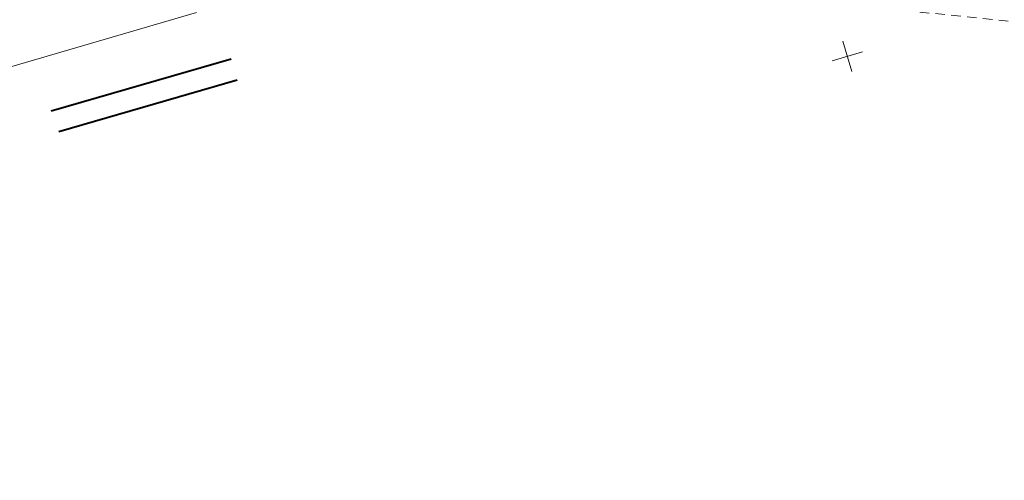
# Model space of a CAD drawing. Header units: millimetres. Extents: x -105537 to 2299296, y -162842 to 175608.
# Tile 3 of 42: x -19104 to 135949, y -160903 to -88337. Entities that reach past the tile are written whole.
import ezdxf
from ezdxf.xclip import XClip

# ---------------------------------------------------------------- set-up
doc = ezdxf.new("R2010")
doc.units = ezdxf.units.MM
doc.header["$MEASUREMENT"] = 0
doc.header["$XCLIPFRAME"] = 0
doc.linetypes.add('2216', pattern=[2500, 1500, -1000])
doc.layers.add('A__!REF_RYSUNKI', color=7, linetype='Continuous')
doc.layers.add('PZT_MPZP_Nr_pióra__226', color=7, linetype='Continuous', lineweight=40, true_color=0x59c9ff)
for name, color, linetype, lineweight in [('Skanowanie 2025-8-6 (1_19_18)_6_0_Nr_pióra__1', 7, 'Continuous', 13), ('Wadowice Wałowa mdcp500_2_siatka_Nr_pióra__7', 7, 'Continuous', 18), ('Wadowice Wałowa mdcp500_2_zakres_mapy_Nr_pióra__178', 178, 'Continuous', 18), ('Wadowice Wałowa mdcp500_4_0_Nr_pióra__1', 7, 'Continuous', 13)]:
    doc.layers.add(name, color=color, linetype=linetype, lineweight=lineweight)
doc.linetypes.add('Linia zabudowy - nieprzekraczalna I WSC', pattern='A,0,[2,PAB.6.2 PROJEKT ZAGOSPODAROWANIA TERENU1.Shx,S=23.80952380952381,R=0,X=0,Y=0.3614174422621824],-3000,0', length=3000)
picture_1 = doc.add_image_def('image2.tif', size_in_pixel=(1675, 1395))
picture_2 = doc.add_image_def('image3.tif', size_in_pixel=(927, 1028))

# ---------------------------------------------------------------- blocks, each defined once
blk = doc.blocks.new('Rysunek_2_4', base_point=(73232.99401489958, -6090.140281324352))
at = {"layer": 'Wadowice Wałowa mdcp500_4_0_Nr_pióra__1', "color": 7, "lineweight": 13}
image = blk.add_image(picture_1, insert=(-33051.90049945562, -160903.2428711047), size_in_units=(70870.87585514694, 59053.35028525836), rotation=16.241465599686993, dxfattribs=at)
image.set_boundary_path([(-0.5, -0.5), (1674.5, 1394.5)])
blk = doc.blocks.new('Rysunek_3_6', base_point=(74917.50425446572, -11385.94394940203))
at = {"layer": 'Skanowanie 2025-8-6 (1_19_18)_6_0_Nr_pióra__1', "color": 7, "lineweight": 13}
image = blk.add_image(picture_2, insert=(19202.00183642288, -83941.19741609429), size_in_units=(39240.184288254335, 43515.91353492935), rotation=-73.75853440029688, dxfattribs=at)
image.set_boundary_path([(-0.5, -0.5), (926.5, 1027.5)])
blk = doc.blocks.new('Rysunek_4_2', base_point=(-5551989123.248664, -7375062639.407376))
at = {"layer": 'Wadowice Wałowa mdcp500_2_siatka_Nr_pióra__7', "color": 7, "linetype": 'Continuous', "lineweight": 18}
blk.add_line((111224.5787642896, -94110.14201119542), (111224.6267683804, -94110.12802645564), dxfattribs=at)
at = {"layer": 'Wadowice Wałowa mdcp500_2_siatka_Nr_pióra__7', "color": 7, "linetype": 'Continuous', "lineweight": 18, "flags": 128}
for points in [[(111923.793785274, -96510.37082448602), (110525.3637442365, -91709.91319883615)], [(108824.349950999, -94809.35703124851), (113624.8075766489, -93410.92699021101)]]:
    blk.add_lwpolyline(points, dxfattribs=at)
at = {"layer": 'Wadowice Wałowa mdcp500_2_zakres_mapy_Nr_pióra__178', "color": 178, "linetype": '2216', "lineweight": 18, "flags": 128}
blk.add_lwpolyline([(-40482.71705023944, 56407.89529588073), (-5213.138463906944, 67490.59665203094), (39821.44838757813, 70989.78786543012), (82873.68830200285, 71190.40324818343), (110280.5930683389, 22047.30493947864), (166246.8119086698, 18451.15648489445), (167791.1671204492, 23267.19164662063), (190179.7658270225, 23748.78927692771), (210928.7346852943, -16171.36699892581), (215661.8632748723, -76514.16623871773), (204751.318092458, -90910.9466150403), (192280.4125109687, -94240.35606905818), (99367.93589685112, -84760.86368784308), (95395.25695797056, -58865.62700197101), (-13644.49215680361, -56772.06844370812), (-14809.95680484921, -56088.97123113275), (-36247.82587494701, -54694.49170399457), (-51798.3336718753, -10956.1194293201), (-46825.41766855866, 27702.75219995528)], close=True, dxfattribs=at)

msp = doc.modelspace()

# ---------------------------------------------------------------- linework, layer by layer
at = {"layer": 'PZT_MPZP_Nr_pióra__226', "color": 151, "linetype": 'Continuous', "lineweight": 40, "true_color": 0x59c9ff}
msp.add_lwpolyline([(-14129.34935119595, -102674.7584506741), (14188.4816437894, -94512.56010506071)], dxfattribs=at)
at = {"layer": 'PZT_MPZP_Nr_pióra__226', "color": 151, "linetype": 'Linia zabudowy - nieprzekraczalna I WSC', "lineweight": 40, "true_color": 0x59c9ff}
msp.add_lwpolyline([(-12926.96867879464, -105976.0455446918), (15145.6183905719, -97798.16915215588)], dxfattribs=at)

# ---------------------------------------------------------------- block references
at = {"layer": 'A__!REF_RYSUNKI', "color": 7, "linetype": 'Continuous', "lineweight": 13}
ref = msp.add_blockref('Rysunek_4_2', (-5551989123.248664, -7375062639.407376), dxfattribs=at)
XClip(ref).set_block_clipping_path([(-61241.45315754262, -107607.1502755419), (18474.23097847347, -84385.02935766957), (39659.24295525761, -157107.8322890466), (251319.9927157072, -95448.55434672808), (195865.5394707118, 94912.59717975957), (119370.7429366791, 72628.75888677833), (110592.302622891, 102762.9304267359), (-104289.334739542, 40165.36985952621)])
ref = msp.add_blockref('Rysunek_3_6', (74917.50425446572, -11385.94394940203), dxfattribs=at)
XClip(ref).set_block_clipping_path([(19202.00183642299, -83941.19741609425), (30176.93234306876, -121615.3657990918), (71956.19213990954, -109444.5736470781), (60981.26163326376, -71770.40526408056)])
ref = msp.add_blockref('Rysunek_2_4', (73232.99401489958, -6090.140281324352), dxfattribs=at)
XClip(ref).set_block_clipping_path([(18474.23097842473, -84385.02935750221), (-49568.29631461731, -104206.6217267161), (-33051.90049945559, -160903.2428711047), (34990.62679358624, -141081.6505018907)])

doc.saveas('drawing.dxf')
